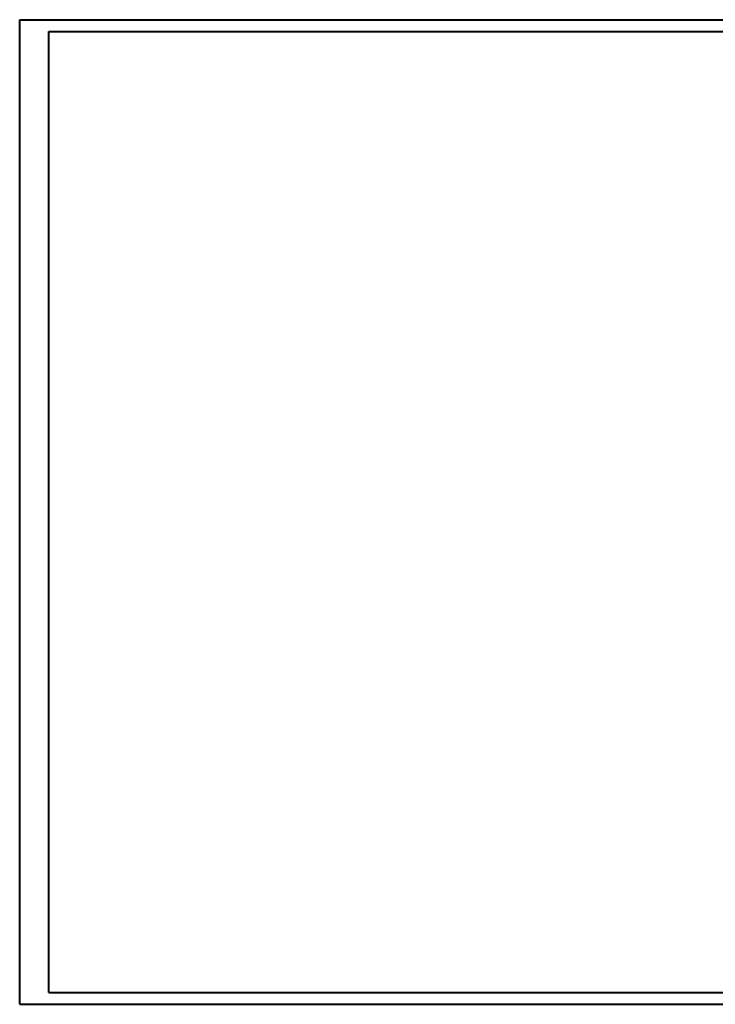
# Model space of a CAD drawing. Header units: millimetres. Extents: x 0 to 1189, y 0 to 841.
# Tile 1 of 8: x 0 to 595, y 0 to 841. Entities that reach past the tile are written whole.
import ezdxf

# ---------------------------------------------------------------- set-up
doc = ezdxf.new("R2010")
doc.units = ezdxf.units.MM

msp = doc.modelspace()

# ---------------------------------------------------------------- linework, layer by layer
at = {"color": 7, "linetype": 'Continuous', "lineweight": 40}
for p, q in [((0.08, 0.21), (0.08, 841.21)), ((0.08, 841.21), (1189.08, 841.21)), ((25.08, 10.21), (25.08, 831.21)), ((25.08, 831.21), (1179.08, 831.21)), ((25.08, 10.21), (1179.08, 10.21)), ((0.08, 0.21), (1189.08, 0.21))]:
    msp.add_line(p, q, dxfattribs=at)

doc.saveas('drawing.dxf')
